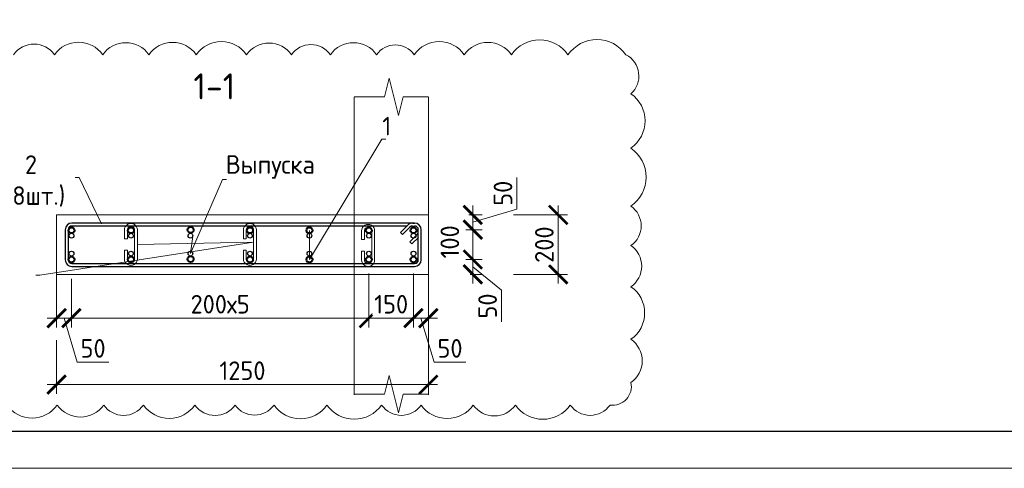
# Model space of a CAD drawing. Header units: millimetres. Extents: x 349531 to 1063351, y -131924 to 96186.
# Tile 158 of 230: x 737886 to 751128, y -65812 to -59776. Entities that reach past the tile are written whole.
import ezdxf
from ezdxf import colors
from ezdxf.entities.mleader import LeaderData, LeaderLine
from ezdxf.math import Vec2, Vec3

# ---------------------------------------------------------------- set-up
doc = ezdxf.new("R2010")
doc.units = ezdxf.units.MM
for name, color, linetype, lineweight in [('1 Стены', 3, 'Continuous', 30), ('AF_Stena', 90, 'Continuous', 18), ('Арм_шпильки', 143, 'Continuous', 18), ('Армирование', 3, 'Continuous', 40), ('подоснова', 151, 'Continuous', 5), ('РАЗМЕРЫ', 1, 'Continuous', 9), ('СТЕНЫ', 3, 'Continuous', 30), ('ТОНКИЕ', 7, 'Continuous', 9)]:
    doc.layers.add(name, color=color, linetype=linetype, lineweight=lineweight)
doc.layers.add('ТОЛСТЫЕ_ОСНОВНЫЕ', color=6, linetype='Continuous')
doc.styles.add('GOST 2.304', font='CS_Gost2304.shx')
doc.styles.add('GOST-2.304_Type-B', font='GOST_Common.ttf')
doc.dimstyles.new('мой 25', dxfattribs={"dimscale": 100, "dimtxt": 2.5, "dimasz": 2.5, "dimexe": 1.25, "dimexo": 0.625, "dimtad": 1, "dimdec": 0, "dimlfac": 0.5, "dimtxsty": 'GOST-2.304_Type-B', "dimblk": 'ARCHTICK', "dimcen": 2.5, "dimdle": 1.25, "dimaunit": 1, "dimadec": 1, "dimazin": 2, "dimtfac": 1, "dimtdec": 0, "dimtmove": 1, "dimatfit": 3, "dimfxl": 6, "dimfxlon": 1, "dimtfill": 1, "dimlwd": -1, "dimlwe": -1, "dimarcsym": 0})

# ---------------------------------------------------------------- blocks, each defined once
blk = doc.blocks.new('*U1380')
at = {"layer": 'ТОЛСТЫЕ_ОСНОВНЫЕ', "color": 6}
blk.add_lwpolyline([(20, 5), (415, 5), (415, 292), (20, 292)], close=True, dxfattribs=at)
at = {"layer": 'ТОНКИЕ'}
blk.add_lwpolyline([(0, 0), (420, 0), (420, 297), (0, 297)], close=True, dxfattribs=at)
blk = doc.blocks.new('*U555')
at = {"color": 0, "linetype": 'ByBlock', "lineweight": -2}
for p, q in [((-10, 1176.7), (-10, 12.5)), ((-10, 1169.7), (-10, 1176.7)), ((0, 1169.7), (0, 1176.7)), ((114.7, 1199.2), (12.5, 1199.2)), ((114.7, 1189.2), (12.5, 1189.2)), ((53.8, 1160.1), (28.3, 1185.6)), ((38.8, 1189.3), (60.9, 1167.2)), ((127.2, 12.5), (127.2, 1176.7)), ((137.2, 12.5), (137.2, 1176.7)), ((22, 1128.4), (-3.4, 1153.8)), ((0, 1150.4), (0, 12.5)), ((3.7, 1160.9), (29.1, 1135.5)), ((60.9, 1167.2), (53.8, 1160.1)), ((29.1, 1135.5), (22, 1128.4)), ((12.5, 0), (114.7, 0)), ((12.5, -10), (114.7, -10))]:
    blk.add_line(p, q, dxfattribs=at)
for centre, radius, start, end in [((12.5, 1176.7), 22.5, 90, 180), ((12.5, 1176.7), 12.5, 90, 180), ((19.5, 1176.7), 12.5, 45, 90), ((114.7, 1176.7), 22.5, 0, 90), ((114.7, 1176.7), 12.5, 0, 90), ((12.5, 1169.7), 22.5, 180, 225), ((12.5, 1169.7), 12.5, 180, 225), ((12.5, 12.5), 22.5, 180, 270), ((12.5, 12.5), 12.5, 180, 270), ((114.7, 12.5), 12.5, 270, 0), ((114.7, 12.5), 22.5, 270, 0)]:
    blk.add_arc(centre, radius, start, end, dxfattribs=at)
at = {"style": 'GOST 2.304', "oblique": 15, "flags": 9}
for tag, p in [('ДИАМЕТР', (-52.8, -63)), ('КЛАСС', (-53, -68.7)), ('ПОЗИЦИЯ', (-52.3, -58)), ('ДЛИНА', (-52.5, -73.8)), ('МАССА', (-52.3, -78.3))]:
    blk.add_attdef(tag, p, '', height=2.5, dxfattribs=at)
blk = doc.blocks.new('_ArchTick')
at = {"color": 0, "linetype": 'ByBlock', "const_width": 0.15}
blk.add_lwpolyline([(-0.5, -0.5), (0.5, 0.5)], dxfattribs=at)
blk = doc.blocks.new('*D581')
at = {"layer": 'DEFPOINTS', "color": 0, "transparency": 16777216}
for p in [(743382, -62402, -2880), (743182, -62601, -2880), (743980, -62601)]:
    blk.add_point(p, dxfattribs=at)
at = {"layer": 'РАЗМЕРЫ', "color": 0, "linetype": 'Continuous', "transparency": 16777216}
for p, q in [((744573, -62323), (744573, -61898)), ((743980, -62277), (743980, -62726)), ((743980, -62501), (744573, -62323)), ((743928, -62402), (744105, -62402)), ((743884, -62601), (744105, -62601))]:
    blk.add_line(p, q, dxfattribs=at)
at = {"layer": 'РАЗМЕРЫ', "color": 0, "transparency": 16777216, "xscale": 250, "yscale": 250, "zscale": 250}
for p, rotation in [((743980, -62402), 90), ((743980, -62601), 270)]:
    blk.add_blockref('_ArchTick', p, dxfattribs=dict(at, rotation=rotation))
at = {"layer": 'РАЗМЕРЫ', "color": 0, "transparency": 16777216, "insert": (744386, -62111), "char_height": 250, "attachment_point": 5, "rotation": 90, "style": 'GOST-2.304_Type-B', "bg_fill": 3, "box_fill_scale": 1.1, "bg_fill_color": 256, "bg_fill_true_color": 13158600, "bg_fill_transparency": 0}
blk.add_mtext('50', dxfattribs=at)
blk = doc.blocks.new('*D582')
at = {"layer": 'DEFPOINTS', "color": 0, "transparency": 16777216}
for p in [(743182, -63002, -2880), (743980, -63002), (743884, -63202)]:
    blk.add_point(p, dxfattribs=at)
at = {"layer": 'РАЗМЕРЫ', "color": 0, "linetype": 'Continuous', "transparency": 16777216}
for p, q in [((743980, -63327), (743980, -62877)), ((743884, -63002), (744105, -63002)), ((743980, -63102), (744366, -63415)), ((743946, -63202), (744105, -63202)), ((744366, -63415), (744366, -63840))]:
    blk.add_line(p, q, dxfattribs=at)
at = {"layer": 'РАЗМЕРЫ', "color": 0, "transparency": 16777216, "xscale": 250, "yscale": 250, "zscale": 250}
for p, rotation in [((743980, -63002), 90), ((743980, -63202), 270)]:
    blk.add_blockref('_ArchTick', p, dxfattribs=dict(at, rotation=rotation))
at = {"layer": 'РАЗМЕРЫ', "color": 0, "transparency": 16777216, "insert": (744179, -63628), "char_height": 250, "attachment_point": 5, "rotation": 90, "style": 'GOST-2.304_Type-B', "bg_fill": 3, "box_fill_scale": 1.1, "bg_fill_color": 256, "bg_fill_true_color": 13158600, "bg_fill_transparency": 0}
blk.add_mtext('50', dxfattribs=at)
blk = doc.blocks.new('*D583')
at = {"layer": 'DEFPOINTS', "color": 0, "transparency": 16777216}
for p in [(743980, -62601, 2880), (743980, -62601), (743849, -63002)]:
    blk.add_point(p, dxfattribs=at)
at = {"layer": 'РАЗМЕРЫ', "color": 0, "linetype": 'Continuous', "transparency": 16777216}
for p, q in [((743980, -63127), (743980, -62476)), ((744073, -62601), (744105, -62601)), ((743912, -63002), (744105, -63002))]:
    blk.add_line(p, q, dxfattribs=at)
at = {"layer": 'РАЗМЕРЫ', "color": 0, "transparency": 16777216, "xscale": 250, "yscale": 250, "zscale": 250}
for p, rotation in [((743980, -62601), 90), ((743980, -63002), 270)]:
    blk.add_blockref('_ArchTick', p, dxfattribs=dict(at, rotation=rotation))
at = {"layer": 'РАЗМЕРЫ', "color": 0, "transparency": 16777216, "insert": (743671, -62765), "char_height": 250, "attachment_point": 5, "rotation": 90, "style": 'GOST-2.304_Type-B', "bg_fill": 3, "box_fill_scale": 1.1, "bg_fill_color": 256, "bg_fill_true_color": 13158600, "bg_fill_transparency": 0}
blk.add_mtext('100', dxfattribs=at)
blk = doc.blocks.new('*D584')
at = {"layer": 'DEFPOINTS', "color": 0, "transparency": 16777216}
for p in [(743182, -63002), (743382, -63202), (743382, -63791)]:
    blk.add_point(p, dxfattribs=at)
at = {"layer": 'РАЗМЕРЫ', "color": 0, "linetype": 'Continuous', "transparency": 16777216}
for p, q in [((743182, -63191), (743182, -63916)), ((743382, -63264), (743382, -63916)), ((743057, -63791), (743507, -63791)), ((743282, -63791), (743461, -64385)), ((743461, -64385), (743886, -64385))]:
    blk.add_line(p, q, dxfattribs=at)
at = {"layer": 'РАЗМЕРЫ', "color": 0, "transparency": 16777216, "xscale": 250, "yscale": 250, "zscale": 250, "rotation": 180}
blk.add_blockref('_ArchTick', (743182, -63791), dxfattribs=at)
at = {"layer": 'РАЗМЕРЫ', "color": 0, "transparency": 16777216, "xscale": 250, "yscale": 250, "zscale": 250}
blk.add_blockref('_ArchTick', (743382, -63791), dxfattribs=at)
at = {"layer": 'РАЗМЕРЫ', "color": 0, "transparency": 16777216, "insert": (743673, -64198), "char_height": 250, "attachment_point": 5, "style": 'GOST-2.304_Type-B', "bg_fill": 3, "box_fill_scale": 1.1, "bg_fill_color": 256, "bg_fill_true_color": 13158600, "bg_fill_transparency": 0}
blk.add_mtext('50', dxfattribs=at)
blk = doc.blocks.new('_None')
blk = doc.blocks.new('*D585')
at = {"layer": 'DEFPOINTS', "color": 0, "transparency": 16777216}
for p in [(738382, -63002), (738582, -63202), (738582, -63791)]:
    blk.add_point(p, dxfattribs=at)
at = {"layer": 'РАЗМЕРЫ', "color": 0, "linetype": 'Continuous', "transparency": 16777216}
for p, q in [((738382, -63191), (738382, -63916)), ((738582, -63264), (738582, -63916)), ((738257, -63791), (738707, -63791)), ((738482, -63791), (738661, -64385)), ((738661, -64385), (739086, -64385))]:
    blk.add_line(p, q, dxfattribs=at)
at = {"layer": 'РАЗМЕРЫ', "color": 0, "transparency": 16777216, "xscale": 250, "yscale": 250, "zscale": 250, "rotation": 180}
blk.add_blockref('_ArchTick', (738382, -63791), dxfattribs=at)
at = {"layer": 'РАЗМЕРЫ', "color": 0, "transparency": 16777216, "xscale": 250, "yscale": 250, "zscale": 250}
blk.add_blockref('_ArchTick', (738582, -63791), dxfattribs=at)
at = {"layer": 'РАЗМЕРЫ', "color": 0, "transparency": 16777216, "insert": (738873, -64198), "char_height": 250, "attachment_point": 5, "style": 'GOST-2.304_Type-B', "bg_fill": 3, "box_fill_scale": 1.1, "bg_fill_color": 256, "bg_fill_true_color": 13158600, "bg_fill_transparency": 0}
blk.add_mtext('50', dxfattribs=at)
blk = doc.blocks.new('*D586')
at = {"layer": 'DEFPOINTS', "color": 0, "transparency": 16777216}
for p in [(742582, -63003), (738582, -63202), (742582, -63791)]:
    blk.add_point(p, dxfattribs=at)
at = {"layer": 'РАЗМЕРЫ', "color": 0, "linetype": 'Continuous', "transparency": 16777216}
for p, q in [((738582, -63264), (738582, -63916)), ((742582, -63191), (742582, -63916)), ((738457, -63791), (742707, -63791))]:
    blk.add_line(p, q, dxfattribs=at)
at = {"layer": 'РАЗМЕРЫ', "color": 0, "transparency": 16777216, "xscale": 250, "yscale": 250, "zscale": 250, "rotation": 180}
blk.add_blockref('_ArchTick', (738582, -63791), dxfattribs=at)
at = {"layer": 'РАЗМЕРЫ', "color": 0, "transparency": 16777216, "xscale": 250, "yscale": 250, "zscale": 250}
blk.add_blockref('_ArchTick', (742582, -63791), dxfattribs=at)
at = {"layer": 'РАЗМЕРЫ', "color": 0, "transparency": 16777216, "insert": (740582, -63604), "char_height": 250, "attachment_point": 5, "style": 'GOST-2.304_Type-B', "bg_fill": 3, "box_fill_scale": 1.1, "bg_fill_color": 256, "bg_fill_true_color": 13158600, "bg_fill_transparency": 0}
blk.add_mtext('200х5', dxfattribs=at)
blk = doc.blocks.new('*D587')
at = {"layer": 'DEFPOINTS', "color": 0, "transparency": 16777216}
for p in [(742582, -63003), (743182, -63202), (743182, -63791)]:
    blk.add_point(p, dxfattribs=at)
at = {"layer": 'РАЗМЕРЫ', "color": 0, "linetype": 'Continuous', "transparency": 16777216}
for p, q in [((742582, -63191), (742582, -63916)), ((743182, -63264), (743182, -63916)), ((742457, -63791), (743307, -63791))]:
    blk.add_line(p, q, dxfattribs=at)
at = {"layer": 'РАЗМЕРЫ', "color": 0, "transparency": 16777216, "xscale": 250, "yscale": 250, "zscale": 250, "rotation": 180}
blk.add_blockref('_ArchTick', (742582, -63791), dxfattribs=at)
at = {"layer": 'РАЗМЕРЫ', "color": 0, "transparency": 16777216, "xscale": 250, "yscale": 250, "zscale": 250}
blk.add_blockref('_ArchTick', (743182, -63791), dxfattribs=at)
at = {"layer": 'РАЗМЕРЫ', "color": 0, "transparency": 16777216, "insert": (742882, -63604), "char_height": 250, "attachment_point": 5, "style": 'GOST-2.304_Type-B', "bg_fill": 3, "box_fill_scale": 1.1, "bg_fill_color": 256, "bg_fill_true_color": 13158600, "bg_fill_transparency": 0}
blk.add_mtext('150', dxfattribs=at)
blk = doc.blocks.new('*U518')
for p, q in [((-8, 0), (-7.4, 4.7)), ((-7.4, 4.7), (-5.6, 9)), ((-5.6, 9), (-2.7, 12.7)), ((-2.7, 12.7), (1, 15.6)), ((1, 15.6), (5.3, 17.4)), ((5.3, 17.4), (10, 18)), ((34, 18), (10, 18)), ((10, 10), (34, 10)), ((34, 10), (34, 18)), ((66, 18), (90, 18)), ((66, 10), (66, 18)), ((90, 10), (66, 10)), ((94.7, 17.4), (90, 18)), ((99, 15.6), (94.7, 17.4)), ((102.7, 12.7), (99, 15.6)), ((105.6, 9), (102.7, 12.7)), ((107.4, 4.7), (105.6, 9)), ((108, 0), (107.4, 4.7)), ((107.4, -4.7), (108, 0)), ((-7.4, -4.7), (-8, 0)), ((-5.6, -9), (-7.4, -4.7)), ((-2.7, -12.7), (-5.6, -9)), ((1, -15.6), (-2.7, -12.7)), ((5.3, -17.4), (1, -15.6)), ((10, -18), (5.3, -17.4)), ((10, -18), (90, -18)), ((90, -18), (94.7, -17.4)), ((94.7, -17.4), (99, -15.6)), ((99, -15.6), (102.7, -12.7)), ((102.7, -12.7), (105.6, -9)), ((105.6, -9), (107.4, -4.7))]:
    blk.add_line(p, q)
at = {"color": 0, "linetype": 'ByBlock', "lineweight": -2}
for p, q in [((0, 0), (0.3, 2.6)), ((0.3, 2.6), (1.3, 5)), ((1.3, 5), (2.9, 7.1)), ((2.9, 7.1), (5, 8.7)), ((5, 8.7), (7.4, 9.7)), ((7.4, 9.7), (10, 10)), ((92.6, 9.7), (90, 10)), ((95, 8.7), (92.6, 9.7)), ((97.1, 7.1), (95, 8.7)), ((98.7, 5), (97.1, 7.1)), ((99.7, 2.6), (98.7, 5)), ((100, 0), (99.7, 2.6)), ((99.7, -2.6), (100, 0)), ((0.3, -2.6), (0, 0)), ((1.3, -5), (0.3, -2.6)), ((2.9, -7.1), (1.3, -5)), ((5, -8.7), (2.9, -7.1)), ((7.4, -9.7), (5, -8.7)), ((10, -10), (7.4, -9.7)), ((10, -10), (90, -10)), ((90, -10), (92.6, -9.7)), ((92.6, -9.7), (95, -8.7)), ((95, -8.7), (97.1, -7.1)), ((97.1, -7.1), (98.7, -5)), ((98.7, -5), (99.7, -2.6))]:
    blk.add_line(p, q, dxfattribs=at)
at = {"style": 'GOST 2.304', "oblique": 15, "flags": 9}
for tag, p in [('ПОЗИЦИЯ', (118, -56.6)), ('ДИАМЕТР', (117.8, -62.2)), ('ДЛИНА', (118.1, -72.5)), ('КЛАСС', (118, -67.8)), ('МАССА', (118.7, -78.2))]:
    blk.add_attdef(tag, p, '', height=2.5, dxfattribs=at)
blk = doc.blocks.new('*D1543')
at = {"layer": 'DEFPOINTS', "color": 0, "transparency": 16777216}
for p in [(743382, -62634), (738382, -62729), (743382, -64686)]:
    blk.add_point(p, dxfattribs=at)
at = {"layer": 'РАЗМЕРЫ', "color": 0, "linetype": 'Continuous', "transparency": 16777216}
for p, q in [((738382, -64086), (738382, -64811)), ((743382, -64086), (743382, -64811)), ((738257, -64686), (743507, -64686))]:
    blk.add_line(p, q, dxfattribs=at)
at = {"layer": 'РАЗМЕРЫ', "color": 0, "transparency": 16777216, "xscale": 250, "yscale": 250, "zscale": 250, "rotation": 180}
blk.add_blockref('_ArchTick', (738382, -64686), dxfattribs=at)
at = {"layer": 'РАЗМЕРЫ', "color": 0, "transparency": 16777216, "xscale": 250, "yscale": 250, "zscale": 250}
blk.add_blockref('_ArchTick', (743382, -64686), dxfattribs=at)
at = {"layer": 'РАЗМЕРЫ', "color": 0, "transparency": 16777216, "insert": (740882, -64498), "char_height": 250, "attachment_point": 5, "style": 'GOST-2.304_Type-B', "bg_fill": 3, "box_fill_scale": 1.1, "bg_fill_color": 256, "bg_fill_true_color": 13158600, "bg_fill_transparency": 0}
blk.add_mtext('1250', dxfattribs=at)
blk = doc.blocks.new('*D1544')
at = {"layer": 'DEFPOINTS', "color": 0, "transparency": 16777216}
for p in [(743252, -62402), (745129, -62402), (743252, -63202)]:
    blk.add_point(p, dxfattribs=at)
at = {"layer": 'РАЗМЕРЫ', "color": 0, "linetype": 'Continuous', "transparency": 16777216}
for p, q in [((745129, -63327), (745129, -62277)), ((744529, -62402), (745254, -62402)), ((744529, -63202), (745254, -63202))]:
    blk.add_line(p, q, dxfattribs=at)
at = {"layer": 'РАЗМЕРЫ', "color": 0, "transparency": 16777216, "xscale": 250, "yscale": 250, "zscale": 250}
for p, rotation in [((745129, -62402), 90), ((745129, -63202), 270)]:
    blk.add_blockref('_ArchTick', p, dxfattribs=dict(at, rotation=rotation))
at = {"layer": 'РАЗМЕРЫ', "color": 0, "transparency": 16777216, "insert": (744942, -62802), "char_height": 250, "attachment_point": 5, "rotation": 90, "style": 'GOST-2.304_Type-B', "bg_fill": 3, "box_fill_scale": 1.1, "bg_fill_color": 256, "bg_fill_true_color": 13158600, "bg_fill_transparency": 0}
blk.add_mtext('200', dxfattribs=at)

msp = doc.modelspace()

# ---------------------------------------------------------------- linework, layer by layer
at = {"layer": 'AF_Stena', "lineweight": 20}
for points in [[(742855.1, -60564.5), (742792.6, -60814.5)], [(742855.1, -60564.5), (742792.6, -60814.5)], [(742980.1, -61064.5), (742855.1, -60564.5)], [(742980.1, -61064.5), (742855.1, -60564.5)], [(742737.6, -60814.5), (742382.4, -60814.6)], [(742737.6, -60814.5), (742587.6, -60814.5)], [(742792.6, -60814.5), (742737.6, -60814.5)], [(742792.6, -60814.5), (742737.6, -60814.5)], [(743042.6, -60814.5), (742980.1, -61064.5)], [(743042.6, -60814.5), (742980.1, -61064.5)], [(743097.6, -60814.5), (743042.6, -60814.5)], [(743097.6, -60814.5), (743042.6, -60814.5)], [(743097.6, -60814.5), (743382.4, -60813.7)], [(743097.6, -60814.5), (743247.6, -60814.5)]]:
    msp.add_lwpolyline(points, dxfattribs=at)
at = {"layer": 'Армирование', "color": 3}
for centre in [(738582.4, -62609.9), (739382.4, -62609.9), (740184.5, -62603.3), (740982.4, -62609.9), (741782.4, -62609.9), (742582.4, -62609.9), (739382.4, -63003.3), (740184.5, -62996.7), (740982.4, -63003.3), (741782.4, -63003.3), (742582.4, -63003.3)]:
    msp.add_circle(centre, 40, dxfattribs=at)
at = {"layer": 'РАЗМЕРЫ', "color": 252, "linetype": 'Continuous', "lineweight": 30, "true_color": 0x939598}
for centre in [(738582.4, -62681.9), (739382.4, -62681.9), (740182.4, -62681.9), (740982.4, -62681.9), (741782.4, -62681.9), (742582.4, -62681.9), (743182.4, -62681.9), (738582.4, -62923.3), (739382.4, -62923.3), (740182.4, -62923.3), (740982.4, -62923.3), (741782.4, -62923.3), (742582.4, -62923.3), (743182.4, -62923.3)]:
    msp.add_circle(centre, 32, dxfattribs=at)
at = {"layer": 'СТЕНЫ', "color": 252, "lineweight": 0, "true_color": 0x939598}
msp.add_lwpolyline([(743382.4, -63201.9), (743382.4, -62401.9), (738382.4, -62401.9), (738382.4, -63201.9)], close=True, dxfattribs=at)

# ---------------------------------------------------------------- block references
at = {"xscale": 100, "yscale": 100, "zscale": 100}
msp.add_blockref('*U1380', (728501.8, -65811.7), dxfattribs=at)
at = {"lineweight": 30, "xscale": 3.959999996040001, "yscale": 3.959999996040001, "zscale": 3.959999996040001, "rotation": 269.9999999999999}
msp.add_blockref('*U555', (738537.8, -62551.9), dxfattribs=at)

# ---------------------------------------------------------------- texts
at = {"layer": 'РАЗМЕРЫ', "insert": (740503.7, -60672.6), "char_height": 350, "attachment_point": 5, "style": 'GOST-2.304_Type-B'}
msp.add_mtext_dynamic_manual_height_columns('1-1', width=3941.213, gutter_width=625, heights=[0], dxfattribs=at)

# ---------------------------------------------------------------- leaders
at = {"layer": 'подоснова'}
ml = msp.add_multileader_mtext('Standard', dxfattribs=at)
ml.set_content('2 (18шт.)', color=256, style='GOST-2.304_Type-B')
ml.set_leader_properties(color=256, linetype='ByLayer', lineweight=15)
ml.set_arrow_properties(name='NONE')
ml.build(insert=Vec2(0, 0))
ml.multileader.update_dxf_attribs({"text_left_attachment_type": 6, "text_right_attachment_type": 6, "dogleg_length": 10, "arrow_head_size": 18})
ctx = ml.context
ctx.base_point, ctx.char_height, ctx.arrow_head_size, ctx.landing_gap_size, ctx.plane_origin = Vec3(737400.3, -61900.5), 250, 18, 20, Vec3(735297.4, -61354.5)
ctx.left_attachment, ctx.right_attachment, ctx.text_align_type = 6, 6, 1
notes = []
notes.append((ctx, [(1, (1, 1, 0), (738685.9, -61900.5), (-1, 0), 10, [(0, [(738987.2, -62523.9)], 0, [])])]))
ctx.mtext.insert, ctx.mtext.width, ctx.mtext.alignment, ctx.mtext.flow_direction = Vec3(738038.1, -61600.5), 22.898, 2, 5
ml = msp.add_multileader_mtext('Standard', dxfattribs=at)
ml.set_content('Выпуска ', color=256, style='GOST-2.304_Type-B')
ml.set_leader_properties(color=256, linetype='ByLayer', lineweight=15)
ml.set_arrow_properties(name='NONE')
ml.build(insert=Vec2(0, 0))
ml.multileader.update_dxf_attribs({"text_left_attachment_type": 6, "text_right_attachment_type": 6, "dogleg_length": 10, "arrow_head_size": 18})
ctx = ml.context
ctx.base_point, ctx.char_height, ctx.arrow_head_size, ctx.landing_gap_size, ctx.plane_origin = Vec3(740624.9, -61923.6), 250, 18, 20, Vec3(738005.7, -60183.5)
ctx.left_attachment, ctx.right_attachment, ctx.text_align_type = 6, 6, 1
notes.append((ctx, [(0, (1, 1, 0), (740614.9, -61923.6), (1, 0), 10, [(1, [(740213.4, -62690.2), (740182.4, -62923.3)], 0, [])])]))
ctx.mtext.insert, ctx.mtext.width, ctx.mtext.alignment, ctx.mtext.flow_direction = Vec3(741257.4, -61598.6), 22.898, 2, 5
ml = msp.add_multileader_mtext('Standard', dxfattribs=at)
ml.set_content('3 шаг 400х400 \\Pв шахматном порядке ', color=256, style='GOST-2.304_Type-B')
ml.set_leader_properties(color=256, linetype='ByLayer', lineweight=15)
ml.set_arrow_properties(name='NONE')
ml.build(insert=Vec2(0, 0))
ml.multileader.update_dxf_attribs({"text_left_attachment_type": 6, "text_right_attachment_type": 6, "dogleg_length": 10, "arrow_head_size": 18})
ctx = ml.context
ctx.base_point, ctx.char_height, ctx.arrow_head_size, ctx.landing_gap_size, ctx.plane_origin = Vec3(734811.1, -63213.8), 250, 18, 20, Vec3(737785.2, -63508.9)
ctx.left_attachment, ctx.right_attachment, ctx.text_align_type = 6, 6, 1
notes.append((ctx, [(1, (1, 1, 0), (738157.4, -63213.8), (-1, 0), 10, [(1, [(739470.2, -62800), (741031.2, -62768)], 0, [])])]))
ctx.mtext.insert, ctx.mtext.width, ctx.mtext.alignment, ctx.mtext.flow_direction = Vec3(736479.2, -62888.8), 22.898, 2, 5
for ctx, leaders in notes:
    for number, flags, end, landing, length, lines in leaders:
        leader = LeaderData()
        leader.index, (leader.has_last_leader_line, leader.has_dogleg_vector, leader.attachment_direction) = number, flags
        leader.last_leader_point, leader.dogleg_vector, leader.dogleg_length = Vec3(end), Vec3(landing), length
        for number, points, colour, breaks in lines:
            line = LeaderLine()
            line.index, line.vertices, line.color, line.breaks = number, Vec3.list(points), colors.encode_raw_color(colour), breaks
            leader.lines.append(line)
        ctx.leaders.append(leader)

# ---------------------------------------------------------------- next in the draw order: dimensions: what is measured, and where the dimension line sits
at = {"layer": 'РАЗМЕРЫ'}
for base, p1, p2, angle, picture, middle in [((743979.7, -62600.5, 2880), (743382.4, -62401.9), (743182.5, -62600.5), 90, '*D581', (744386, -62260.6, 2880)), ((738582.5, -63791.5), (738382.5, -63001.9), (738582.5, -63201.9), 180, '*D585', (738723.1, -64197.7))]:
    dim = msp.add_linear_dim(base=base, p1=p1, p2=p2, angle=angle, dimstyle='мой 25', override={"dimlfac": 0.25}, dxfattribs=at)
    dim.commit()
    dim.dimension.update_dxf_attribs({"geometry": picture, "text_midpoint": middle})
dim = msp.add_linear_dim(base=(743979.7, -63001.9, 2880), p1=(743884, -63201.9, 2880), p2=(743182.5, -63001.9), angle=90, dimstyle='мой 25', override={"dimlfac": 0.25}, dxfattribs=at)
dim.commit()
dim.dimension.update_dxf_attribs({"geometry": '*D582', "text_midpoint": (744366.3, -63477.9, 2880), "dimtype": 160})

# ---------------------------------------------------------------- next in the draw order: linework, layer by layer
at = {"layer": 'Армирование', "color": 3}
for centre in [(743182.4, -62609.9), (738582.4, -63003.3)]:
    msp.add_circle(centre, 40, dxfattribs=at)

# ---------------------------------------------------------------- next in the draw order: dimensions: what is measured, and where the dimension line sits
at = {"layer": 'РАЗМЕРЫ'}
dim = msp.add_linear_dim(base=(743979.7, -62600.5), p1=(743849.4, -63001.9), p2=(743979.7, -62600.5, 2880), angle=90, dimstyle='мой 25', override={"dimlfac": 0.25}, dxfattribs=at)
dim.commit()
dim.dimension.update_dxf_attribs({"geometry": '*D583', "text_midpoint": (743858.2, -62764.8), "dimtype": 160})

# ---------------------------------------------------------------- next in the draw order: dimensions: what is measured, and where the dimension line sits
dim = msp.add_linear_dim(base=(742582.4, -63791.5), p1=(738582.5, -63201.9), p2=(742582.4, -63003.3), angle=180, text='200х5', dimstyle='мой 25', override={"dimlfac": 0.25}, dxfattribs=at)
dim.commit()
dim.dimension.update_dxf_attribs({"geometry": '*D586', "text_midpoint": (740582.4, -63604)})
dim = msp.add_linear_dim(base=(743382.4, -63791.5), p1=(743182.5, -63001.9), p2=(743382.4, -63201.9), angle=180, dimstyle='мой 25', override={"dimlfac": 0.25}, dxfattribs=at)
dim.commit()
dim.dimension.update_dxf_attribs({"geometry": '*D584', "text_midpoint": (743523.1, -64197.7)})

# ---------------------------------------------------------------- next in the draw order: linework, layer by layer
at = {"layer": 'Армирование', "color": 3}
msp.add_circle((743182.4, -63003.3), 40, dxfattribs=at)

# ---------------------------------------------------------------- next in the draw order: block references
at = {"layer": 'Арм_шпильки', "color": 3, "xscale": 4.875, "yscale": 4.875, "zscale": 4.875, "rotation": 89.99999999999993}
for p in [(739382.5, -63043.7), (740982.5, -63043.7)]:
    msp.add_blockref('*U518', p, dxfattribs=at)

# ---------------------------------------------------------------- next in the draw order: dimensions: what is measured, and where the dimension line sits
at = {"layer": 'РАЗМЕРЫ'}
dim = msp.add_linear_dim(base=(743182.5, -63791.5), p1=(742582.4, -63003.3), p2=(743182.5, -63201.9), angle=180, dimstyle='мой 25', override={"dimlfac": 0.25}, dxfattribs=at)
dim.commit()
dim.dimension.update_dxf_attribs({"geometry": '*D587', "text_midpoint": (742882.4, -63604)})

# ---------------------------------------------------------------- next in the draw order: block references
at = {"layer": 'Арм_шпильки', "color": 3, "xscale": 4.875, "yscale": 4.875, "zscale": 4.875, "rotation": 89.99999999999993}
msp.add_blockref('*U518', (742572, -63055.8), dxfattribs=at)

# ---------------------------------------------------------------- next in the draw order: leaders
at = {"layer": 'подоснова'}
ml = msp.add_multileader_mtext('Standard', dxfattribs=at)
ml.set_content('1 ', color=256, style='GOST-2.304_Type-B')
ml.set_leader_properties(color=256, linetype='ByLayer', lineweight=15)
ml.set_arrow_properties(name='NONE')
ml.build(insert=Vec2(0, 0))
ml.multileader.update_dxf_attribs({"text_left_attachment_type": 6, "text_right_attachment_type": 6, "dogleg_length": 10, "arrow_head_size": 18})
ctx = ml.context
ctx.base_point, ctx.char_height, ctx.arrow_head_size, ctx.landing_gap_size, ctx.plane_origin = Vec3(742765.5, -61382), 250, 18, 20, Vec3(740011.9, -60079.5)
ctx.left_attachment, ctx.right_attachment, ctx.text_align_type = 6, 6, 1
notes = []
notes.append((ctx, [(0, (1, 1, 0), (742755.5, -61382), (1, 0), 10, [(1, [(741782.4, -62609.9), (741782.4, -63003.3)], 0, [])])]))
ctx.mtext.insert, ctx.mtext.width, ctx.mtext.alignment, ctx.mtext.flow_direction = Vec3(742823, -61082), 22.898, 2, 5
for ctx, leaders in notes:
    for number, flags, end, landing, length, lines in leaders:
        leader = LeaderData()
        leader.index, (leader.has_last_leader_line, leader.has_dogleg_vector, leader.attachment_direction) = number, flags
        leader.last_leader_point, leader.dogleg_vector, leader.dogleg_length = Vec3(end), Vec3(landing), length
        for number, points, colour, breaks in lines:
            line = LeaderLine()
            line.index, line.vertices, line.color, line.breaks = number, Vec3.list(points), colors.encode_raw_color(colour), breaks
            leader.lines.append(line)
        ctx.leaders.append(leader)

# ---------------------------------------------------------------- next in the draw order: dimensions: what is measured, and where the dimension line sits
at = {"layer": 'РАЗМЕРЫ'}
dim = msp.add_linear_dim(base=(743382.4, -64685.7), p1=(738382.4, -62729.1), p2=(743382.4, -62634.1), dimstyle='мой 25', override={"dimlfac": 0.25}, dxfattribs=at)
dim.commit()
dim.dimension.update_dxf_attribs({"geometry": '*D1543', "text_midpoint": (740882.4, -64498.2)})

# ---------------------------------------------------------------- next in the draw order: linework, layer by layer
at = {"layer": '1 Стены', "color": 252, "lineweight": 0, "true_color": 0x939598}
msp.add_line((742382.4, -60815.8), (742382.4, -64824.9), dxfattribs=at)
at = {"layer": 'AF_Stena', "lineweight": 20}
for points in [[(742855.1, -64564), (742792.6, -64814)], [(742855.1, -64564), (742792.6, -64814)], [(742980.1, -65064), (742855.1, -64564)], [(742980.1, -65064), (742855.1, -64564)], [(742737.6, -64814), (742382.4, -64814.1)], [(742737.6, -64814), (742587.6, -64814)], [(742792.6, -64814), (742737.6, -64814)], [(742792.6, -64814), (742737.6, -64814)], [(743042.6, -64814), (742980.1, -65064)], [(743042.6, -64814), (742980.1, -65064)], [(743097.6, -64814), (743042.6, -64814)], [(743097.6, -64814), (743042.6, -64814)], [(743097.6, -64814), (743382.4, -64813.2)], [(743097.6, -64814), (743247.6, -64814)]]:
    msp.add_lwpolyline(points, dxfattribs=at)

# ---------------------------------------------------------------- next in the draw order: dimensions: what is measured, and where the dimension line sits
at = {"layer": 'РАЗМЕРЫ'}
dim = msp.add_linear_dim(base=(745129.4, -62401.9), p1=(743251.7, -63201.9), p2=(743251.7, -62401.9), angle=90, dimstyle='мой 25', override={"dimlfac": 0.25}, dxfattribs=at)
dim.commit()
dim.dimension.update_dxf_attribs({"geometry": '*D1544', "text_midpoint": (744941.9, -62801.9)})

# ---------------------------------------------------------------- next in the draw order: linework, layer by layer
at = {"layer": '1 Стены', "color": 252, "lineweight": 0, "true_color": 0x939598}
msp.add_line((743382.4, -60815.8), (743382.4, -64824.9), dxfattribs=at)
at = {"layer": 'РАЗМЕРЫ', "color": 240, "true_color": 0xed1f24}
msp.add_lwpolyline([(737714.4, -64960, 0.5205671), (738391.1, -64960, 0.5205671), (739015.4, -64960, 0.5205671), (739551, -64960, 0.5205671), (740243.5, -64960, 0.5205671), (740783.1, -64960, 0.5205671), (741306.5, -64960, 0.5205671), (742018.2, -64960, 0.5205671), (742752.4, -64960, 0.5205671), (743285.9, -64960, 0.5205671), (743985.4, -64960, 0.5205671), (744553.2, -64960, 0.5205671), (745290.6, -64960, 0.5205671), (745825.9, -64960, 0.5205671), (746106.9, -64658.3, 0.5205671), (746106.9, -64075.1, 0.5205671), (746106.9, -63368.6, 0.5205671), (746106.9, -62814.5, 0.5205671), (746106.9, -62284.4, 0.5205671), (746106.9, -61502.4, 0.5205671), (746106.9, -60772.3, 0.5205671), (746040.1, -60246.7, 0.5205671), (745260.1, -60246.7, 0.5205671), (744498.8, -60246.7, 0.5205671), (743865.3, -60246.7, 0.5205671), (743190, -60246.7, 0.5205671), (742686.7, -60246.7, 0.5205671), (742065.2, -60246.7, 0.5205671), (741541.3, -60246.7, 0.5205671), (740937, -60246.7, 0.5205671), (740259.9, -60246.7, 0.5205671), (739624.2, -60246.7, 0.5205671), (739002.5, -60246.7, 0.5205671), (738353.6, -60246.7, 0.5205671), (737804.1, -60246.7, 0.5205671)], format="xyb", dxfattribs=at)

doc.saveas('drawing.dxf')
